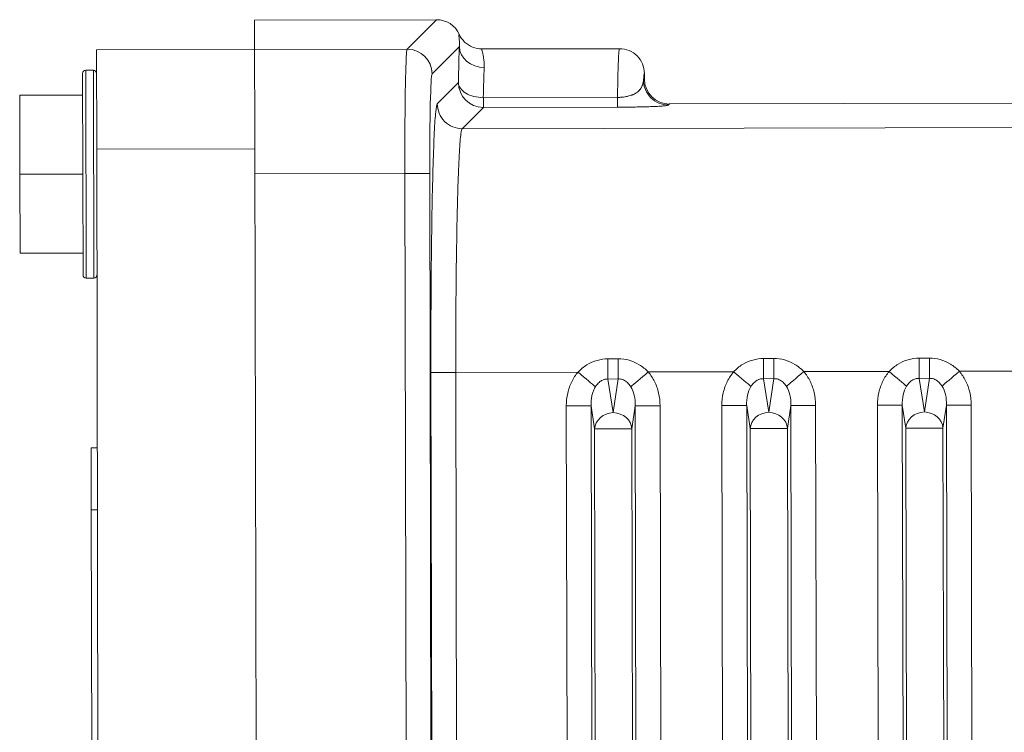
# Model space of a CAD drawing. Header units: inches. Extents: x 1 to 669, y 0 to 417.
# Tile 239 of 256: x 319.18 to 320.66, y 288.66 to 289.73. Entities that reach past the tile are written whole.
import ezdxf

# ---------------------------------------------------------------- set-up
doc = ezdxf.new("R2010")
doc.units = ezdxf.units.IN
doc.header["$LTSCALE"] = 12
doc.header["$MEASUREMENT"] = 0
doc.layers.get('0').update_dxf_attribs({"linetype": 'CONTINUOUS'})
doc.layers.add('X', color=1, linetype='CONTINUOUS')

# ---------------------------------------------------------------- blocks, each defined once
blk = doc.blocks.new('GASTRAIN RIGHT')
at = {"layer": 'X', "lineweight": 0}
for p, q in [((298.9485, 302.3906), (299.2216, 302.3912)), ((298.9485, 302.3906), (298.9486, 302.3465)), ((299.2216, 302.3912), (299.1776, 302.3469)), ((298.9486, 302.3465), (298.7112, 302.346)), ((298.7112, 302.346), (298.7116, 302.1965)), ((299.1776, 302.3469), (298.9486, 302.3464)), ((298.9486, 302.3229), (298.9486, 302.3465)), ((299.215, 302.3096), (299.256, 302.3508)), ((299.2899, 302.3472), (299.4964, 302.3476)), ((299.4964, 302.3476), (299.4965, 302.3476)), ((298.6958, 302.003), (298.6952, 302.3153)), ((298.6952, 302.3153), (298.7066, 302.3153)), ((298.7072, 302.003), (298.7066, 302.3153)), ((298.9488, 302.2505), (298.9486, 302.3229)), ((298.6911, 302.0077), (298.6904, 302.3105)), ((299.2545, 302.2966), (299.2228, 302.2647)), ((299.5324, 302.3004), (299.5338, 302.3018)), ((299.5338, 302.3018), (299.5338, 302.3103)), ((298.596, 302.2776), (298.6905, 302.2778)), ((298.596, 302.2776), (298.5962, 302.1589)), ((299.292, 302.274), (299.4934, 302.2744)), ((299.292, 302.274), (299.292, 302.2593)), ((299.4934, 302.2598), (299.4934, 302.2744)), ((299.2602, 302.2274), (299.292, 302.2593)), ((299.292, 302.2593), (299.4934, 302.2598)), ((299.5713, 302.2646), (299.5699, 302.2631)), ((299.5713, 302.2646), (300.0957, 302.2656)), ((298.9489, 302.197), (298.9488, 302.2505)), ((299.2602, 302.2274), (300.1322, 302.2293)), ((298.7116, 302.1965), (298.9489, 302.197)), ((298.73, 293.377), (298.7116, 302.1965)), ((298.9489, 302.197), (298.9673, 293.3775)), ((298.5962, 302.1589), (298.6908, 302.1591)), ((298.5962, 302.1589), (298.5965, 302.0403)), ((299.1741, 302.1601), (298.9489, 302.1596)), ((299.1773, 300.6279), (299.1741, 302.1601)), ((299.2115, 302.1602), (299.2144, 300.7883)), ((298.691, 302.0405), (298.5965, 302.0403)), ((298.6958, 302.003), (298.7072, 302.003)), ((299.9462, 301.8827), (299.9615, 301.8827)), ((299.9463, 301.8523), (299.9462, 301.8827)), ((299.9616, 301.8524), (299.9615, 301.8827)), ((299.4791, 301.8817), (299.4944, 301.8817)), ((299.4791, 301.8817), (299.4791, 301.8513)), ((299.4944, 301.8817), (299.4944, 301.8514)), ((299.7126, 301.8822), (299.728, 301.8822)), ((299.7127, 301.8518), (299.7126, 301.8822)), ((299.728, 301.8519), (299.728, 301.8822)), ((299.2507, 301.8613), (299.2133, 301.8612)), ((299.2133, 301.8612), (299.2155, 300.8221)), ((299.2507, 301.8613), (299.4341, 301.8617)), ((299.2529, 300.8241), (299.2507, 301.8613)), ((299.5395, 301.8619), (299.6677, 301.8622)), ((299.773, 301.8624), (299.9012, 301.8627)), ((300.0066, 301.8629), (300.138, 301.8632)), ((299.4791, 301.8513), (299.4944, 301.8514)), ((299.4869, 301.8009), (299.4791, 301.8513)), ((299.4944, 301.8514), (299.4869, 301.8009)), ((299.7127, 301.8518), (299.728, 301.8519)), ((299.7205, 301.8013), (299.7127, 301.8518)), ((299.728, 301.8519), (299.7205, 301.8013)), ((299.9463, 301.8523), (299.9616, 301.8524)), ((299.954, 301.8018), (299.9463, 301.8523)), ((299.9616, 301.8524), (299.954, 301.8018)), ((299.4165, 301.811), (299.4537, 301.8111)), ((299.4186, 300.8245), (299.4165, 301.811)), ((299.4537, 301.8111), (299.459, 301.7765)), ((299.4558, 300.8227), (299.4537, 301.8111)), ((299.5149, 301.7766), (299.52, 301.8112)), ((299.52, 301.8112), (299.5573, 301.8113)), ((299.5219, 300.9275), (299.52, 301.8112)), ((299.5573, 301.8113), (299.5591, 300.9276)), ((299.6501, 301.8115), (299.6873, 301.8116)), ((299.6519, 300.9278), (299.6501, 301.8115)), ((299.6873, 301.8116), (299.6926, 301.777)), ((299.6873, 301.8116), (299.6891, 300.9279)), ((299.7484, 301.7771), (299.7536, 301.8117)), ((299.7536, 301.8117), (299.7908, 301.8118)), ((299.7555, 300.928), (299.7536, 301.8117)), ((299.7908, 301.8118), (299.7927, 300.9281)), ((299.8836, 301.812), (299.9209, 301.8121)), ((299.8855, 300.9283), (299.8836, 301.812)), ((299.9209, 301.8121), (299.9262, 301.7775)), ((299.9209, 301.8121), (299.9227, 300.9284)), ((299.982, 301.7776), (299.9872, 301.8122)), ((299.9872, 301.8122), (300.0244, 301.8123)), ((299.989, 300.9285), (299.9872, 301.8122)), ((300.0244, 301.8123), (300.0263, 300.9286)), ((299.459, 301.7765), (299.4611, 300.7757)), ((299.5149, 301.7766), (299.5178, 300.3796)), ((299.6955, 300.38), (299.6926, 301.777)), ((299.7484, 301.7771), (299.7514, 300.3801)), ((299.9291, 300.3804), (299.9262, 301.7775)), ((299.982, 301.7776), (299.9849, 300.3806)), ((298.7032, 301.7481), (298.7125, 301.7481)), ((298.7034, 301.6546), (298.7032, 301.7481)), ((298.7034, 301.6546), (298.7127, 301.6546)), ((298.7034, 301.6546), (298.7052, 300.7831))]:
    blk.add_line(p, q, dxfattribs=at)
for centre, start, end in [((298.6952, 302.3105), 90.1199, 180.1199), ((298.7066, 302.3105), 0.1199, 90.1199), ((298.6958, 302.0077), 180.1199, 270.1199), ((298.7072, 302.0077), 270.1199, 0.1199)]:
    blk.add_arc(centre, 0.00475, start, end, dxfattribs=at)
at = {"layer": 'X', "lineweight": 0, "extrusion": (-2.22858e-16, -4.33953e-25, -1)}
blk.add_ellipse((299.2217, 302.3538), major_axis=(-0.0264, -0.0265), ratio=0.999315, start_param=2.356537, end_param=3.504451, dxfattribs=at)
at = {"layer": 'X', "lineweight": 0}
for centre, major_axis, ratio, start_param, end_param in [((299.1776, 302.3096), (-0.0265, 0.0264), 0.999315, -2.355991, -0.785741), ((299.2934, 302.3509), (-0.0373, 0.0015), 0.849432, 0.049675, 1.60668), ((299.2919, 302.2967), (0.0265, -0.0264), 0.999315, -2.35585, -0.785741), ((299.5712, 302.3019), (0.0264, 0.0265), 0.999316, 2.356538, 3.926651), ((299.1741, 302.1601), (0.0374, 0.0001), 0.000084, 0.026214, 1.570778), ((299.4341, 301.8617), (-0.0285, 0.0241), 0.000002, -2.726873, -1.570839), ((299.5395, 301.8619), (-0.0284, -0.0242), 0.000001, -1.570797, -0.41472), ((299.6677, 301.8622), (-0.0285, 0.0241), 0.000001, -2.726873, -1.570795), ((299.9012, 301.8627), (-0.0285, 0.0241), 0.000001, -2.726873, -1.570795), ((299.487, 301.7766), (0.028, 0.0001), 0, 0.087274, 3.054324), ((299.7205, 301.7771), (0.028, 0.0001), 0, 0.087273, 3.054324), ((299.9541, 301.7776), (0.028, 0.0001), 0, 0.08728, 3.05433)]:
    blk.add_ellipse(centre, major_axis=major_axis, ratio=ratio, start_param=start_param, end_param=end_param, dxfattribs=at)
at = {"layer": 'X', "lineweight": 0, "extrusion": (0, 0, -1)}
for centre, major_axis, ratio, start_param, end_param in [((299.2968, 302.1603), (-0.0004, 0.1869), 0.031322, -0.917036, -0.555125), ((299.5341, 302.1608), (-0.0003, 0.1495), 0.026153, -0.366828, 0.006616)]:
    blk.add_ellipse(centre, major_axis=major_axis, ratio=ratio, start_param=start_param, end_param=end_param, dxfattribs=at)
at = {"layer": 'X', "lineweight": 0, "extrusion": (8.35483e-22, 4.53296e-19, -1)}
blk.add_ellipse((299.2154, 302.1602), major_axis=(-0.0003, 0.1495), ratio=0.026122, start_param=-1.570695, end_param=-0.025912, dxfattribs=at)
at = {"layer": 'X', "lineweight": 0, "extrusion": (-1.10668e-10, 1.2987e-10, -1)}
blk.add_ellipse((299.773, 301.8624), major_axis=(0.0284, 0.0242), ratio=0, start_param=-2.726873, end_param=-1.570797, dxfattribs=at)
at = {"layer": 'X', "lineweight": 0, "extrusion": (-1.10667e-10, 1.29869e-10, -1)}
blk.add_ellipse((300.0066, 301.8629), major_axis=(0.0284, 0.0242), ratio=0, start_param=-2.726874, end_param=-1.570797, dxfattribs=at)
at = {"layer": 'X', "lineweight": 0, "extrusion": (-2.17991e-16, 3.25737e-17, -1)}
for centre in [(299.4916, 301.8079), (299.7252, 301.8084), (299.9588, 301.8089)]:
    blk.add_ellipse(centre, major_axis=(-0.0064, -0.043), ratio=0.644917, start_param=-2.496538, end_param=-1.74456, dxfattribs=at)
at = {"layer": 'X', "lineweight": 0, "extrusion": (-2.177e-16, -3.35279e-17, -1)}
for centre in [(299.7157, 301.8083), (299.9493, 301.8088)]:
    blk.add_ellipse(centre, major_axis=(0.0066, -0.043), ratio=0.644966, start_param=1.745066, end_param=2.496823, dxfattribs=at)
at = {"layer": 'X', "lineweight": 0, "extrusion": (-2.17473e-16, 1.04454e-17, -1)}
for centre in [(299.487, 301.7766), (299.7205, 301.7771), (299.9541, 301.7776)]:
    blk.add_ellipse(centre, major_axis=(-0.0277, -0.0043), ratio=0.86355, start_param=0.17371, end_param=1.700915, dxfattribs=at)
at = {"layer": 'X', "lineweight": 0, "extrusion": (-2.25002e-16, -4.70714e-19, -1)}
for centre in [(299.487, 301.7766), (299.7205, 301.7771), (299.9541, 301.7776)]:
    blk.add_ellipse(centre, major_axis=(0.0277, -0.0041), ratio=0.86355, start_param=-1.700915, end_param=-0.173717, dxfattribs=at)
at = {"layer": 'X', "lineweight": 0}
for points, knots in [([(299.2558, 302.3692), (299.2554, 302.369), (299.2552, 302.3684), (299.2553, 302.3672), (299.2553, 302.3658), (299.2556, 302.3636), (299.2559, 302.3607), (299.2561, 302.3581), (299.2563, 302.3549), (299.256, 302.3511), (299.256, 302.351), (299.256, 302.3509), (299.256, 302.3508)], [0, 0, 0, 0, 0.298738, 0.298738, 0.298738, 0.671848, 0.671848, 0.671848, 0.991625, 0.991625, 0.991625, 1, 1, 1, 1]), ([(299.2558, 302.3692), (299.2577, 302.365), (299.2605, 302.3609), (299.2639, 302.3576), (299.2674, 302.3543), (299.2714, 302.3517), (299.2759, 302.3499), (299.2804, 302.3481), (299.2852, 302.3472), (299.2899, 302.3472)], [0.0000004, 0.0000004, 0.0000004, 0.0000004, 0.3333336, 0.3333336, 0.3333336, 0.6666668, 0.6666668, 0.6666668, 1, 1, 1, 1]), ([(299.1741, 302.1601), (299.1741, 302.1762), (299.1741, 302.2083), (299.1744, 302.2532), (299.1749, 302.2919), (299.1757, 302.322), (299.1766, 302.3415), (299.1772, 302.3465), (299.1776, 302.3469)], [0.0000044, 0.0000044, 0.0000044, 0.0000044, 0.1666667, 0.3333333, 0.5, 0.6666667, 0.8333333, 1, 1, 1, 1]), ([(299.2899, 302.3472), (299.2896, 302.3472), (299.2895, 302.3465), (299.2898, 302.3447), (299.2899, 302.3445), (299.2899, 302.3444), (299.29, 302.3442), (299.2905, 302.3421), (299.2916, 302.3388), (299.2923, 302.3347), (299.2923, 302.3345), (299.2923, 302.3343), (299.2924, 302.3341), (299.293, 302.3299), (299.2933, 302.325), (299.2934, 302.3196), (299.2934, 302.3195), (299.2934, 302.3193), (299.2934, 302.3191)], [0, 0, 0, 0, 0.3051738, 0.3051738, 0.3051738, 0.3333333, 0.3333333, 0.3333333, 0.6517323, 0.6517323, 0.6517323, 0.6666667, 0.6666667, 0.6666667, 0.9904082, 0.9904082, 0.9904082, 1, 1, 1, 1]), ([(299.4964, 302.3476), (299.4961, 302.3476), (299.4955, 302.3444), (299.4947, 302.3298), (299.4939, 302.3064), (299.4936, 302.2857), (299.4934, 302.2744)], [0.0000682, 0.0000682, 0.0000682, 0.0000682, 0.25, 0.5, 0.75, 1, 1, 1, 1]), ([(299.5338, 302.3104), (299.5338, 302.3153), (299.5328, 302.3202), (299.5309, 302.3247), (299.5291, 302.3292), (299.5263, 302.3333), (299.5228, 302.3368), (299.5194, 302.3402), (299.5152, 302.3429), (299.5107, 302.3448), (299.5062, 302.3467), (299.5013, 302.3477), (299.4964, 302.3476)], [0, 0, 0, 0, 0.25, 0.25, 0.25, 0.5, 0.5, 0.5, 0.75, 0.75, 0.75, 1, 1, 1, 1]), ([(299.2545, 302.2966), (299.2546, 302.2935), (299.2557, 302.2907), (299.2576, 302.2881), (299.2595, 302.2854), (299.2623, 302.2829), (299.2657, 302.2808), (299.2692, 302.2787), (299.2733, 302.2769), (299.2778, 302.2758), (299.2823, 302.2747), (299.2872, 302.2742), (299.292, 302.274)], [0, 0, 0, 0, 0.25, 0.25, 0.25, 0.5, 0.5, 0.5, 0.7499999, 0.7499999, 0.7499999, 0.9999999, 0.9999999, 0.9999999, 0.9999999]), ([(299.5324, 302.3004), (299.5324, 302.2999), (299.5323, 302.2993), (299.5321, 302.2982), (299.532, 302.2975), (299.5318, 302.2964), (299.5317, 302.296), (299.5314, 302.2948), (299.5311, 302.294), (299.5308, 302.2929), (299.5307, 302.2925), (299.5302, 302.2913), (299.5298, 302.2904), (299.5292, 302.2894), (299.5292, 302.2892), (299.5286, 302.2882), (299.528, 302.2872), (299.5272, 302.2863), (299.5271, 302.2862), (299.5265, 302.2854), (299.5258, 302.2847), (299.5248, 302.2836), (299.5244, 302.2833), (299.5236, 302.2826), (299.5231, 302.2823), (299.5219, 302.2814), (299.5211, 302.2808), (299.5201, 302.2803), (299.52, 302.2803), (299.519, 302.2797), (299.5181, 302.2792), (299.5166, 302.2786), (299.5161, 302.2784), (299.5151, 302.278), (299.5146, 302.2778), (299.5131, 302.2773), (299.512, 302.2769), (299.5108, 302.2766), (299.5106, 302.2766), (299.5095, 302.2763), (299.5086, 302.2761), (299.5067, 302.2757), (299.5057, 302.2755), (299.5046, 302.2753), (299.5044, 302.2753), (299.503, 302.2751), (299.5017, 302.2749), (299.5, 302.2747), (299.4995, 302.2747), (299.4983, 302.2746), (299.4975, 302.2745), (299.4956, 302.2744), (299.4945, 302.2744), (299.4934, 302.2744)], [0.0000009, 0.0000009, 0.0000009, 0.0000009, 0.0424635, 0.0424635, 0.0909099, 0.0909099, 0.1229366, 0.1229366, 0.1818189, 0.1818189, 0.2046561, 0.2046561, 0.2727279, 0.2727279, 0.2833572, 0.2833572, 0.3561949, 0.3561949, 0.3636369, 0.3636369, 0.4245227, 0.4245227, 0.4545459, 0.4545459, 0.48954, 0.48954, 0.5454549, 0.5454549, 0.5509579, 0.5509579, 0.6087049, 0.6087049, 0.636364, 0.636364, 0.6636053, 0.6636053, 0.7172328, 0.7172328, 0.727273, 0.727273, 0.7715434, 0.7715434, 0.818182, 0.818182, 0.8274752, 0.8274752, 0.8855179, 0.8855179, 0.909091, 0.909091, 0.9461603, 0.9461603, 1, 1, 1, 1]), ([(299.5699, 302.2631), (299.5603, 302.2631), (299.5504, 302.2671), (299.5434, 302.274), (299.5365, 302.281), (299.5324, 302.2909), (299.5324, 302.3004)], [0, 0, 0, 0, 0.499996, 0.499996, 0.499996, 1, 1, 1, 1]), ([(299.2228, 302.2647), (299.2228, 302.2552), (299.2268, 302.2453), (299.2338, 302.2383), (299.2408, 302.2314), (299.2507, 302.2274), (299.2602, 302.2274)], [0, 0, 0, 0, 0.5000188, 0.5000188, 0.5000188, 1, 1, 1, 1]), ([(299.2507, 301.8613), (299.2507, 301.8838), (299.2507, 301.9065), (299.2507, 301.929), (299.2508, 301.9571), (299.251, 301.9848), (299.2513, 302.0111), (299.2516, 302.0373), (299.252, 302.0622), (299.2524, 302.0849), (299.2527, 302.0961), (299.2529, 302.1068), (299.2532, 302.1169), (299.2534, 302.1273), (299.2537, 302.1372), (299.254, 302.1464), (299.2546, 302.1644), (299.2553, 302.1798), (299.256, 302.1921), (299.2568, 302.2045), (299.2575, 302.2138), (299.2583, 302.2197), (299.259, 302.2243), (299.2596, 302.2269), (299.2602, 302.2274)], [0.0000138, 0.0000138, 0.0000138, 0.0000138, 0.1221879, 0.1221879, 0.1221879, 0.2745538, 0.2745538, 0.2745538, 0.4256764, 0.4256764, 0.4256764, 0.4999814, 0.4999814, 0.4999814, 0.5768805, 0.5768805, 0.5768805, 0.7280668, 0.7280668, 0.7280668, 0.8805727, 0.8805727, 0.8805727, 1, 1, 1, 1]), ([(299.9012, 301.8627), (299.9053, 301.867), (299.9097, 301.8707), (299.9145, 301.8736), (299.9193, 301.8766), (299.9245, 301.8788), (299.9298, 301.8804), (299.9351, 301.8819), (299.9406, 301.8826), (299.9462, 301.8827)], [0, 0, 0, 0, 0.333333, 0.333333, 0.333333, 0.666667, 0.666667, 0.666667, 1, 1, 1, 1]), ([(299.9615, 301.8827), (299.9671, 301.8827), (299.9726, 301.882), (299.9779, 301.8805), (299.9832, 301.879), (299.9884, 301.8767), (299.9932, 301.8738), (299.998, 301.8708), (300.0025, 301.8672), (300.0066, 301.8629)], [0, 0, 0, 0, 0.3333333, 0.3333333, 0.3333333, 0.6666667, 0.6666667, 0.6666667, 1, 1, 1, 1]), ([(299.4341, 301.8617), (299.4382, 301.866), (299.4426, 301.8697), (299.4474, 301.8726), (299.4522, 301.8756), (299.4574, 301.8779), (299.4627, 301.8794), (299.468, 301.8809), (299.4734, 301.8817), (299.4791, 301.8817)], [0, 0, 0, 0, 0.333333, 0.333333, 0.333333, 0.666667, 0.666667, 0.666667, 1, 1, 1, 1]), ([(299.4944, 301.8817), (299.5, 301.8817), (299.5054, 301.881), (299.5107, 301.8795), (299.5161, 301.878), (299.5213, 301.8757), (299.5261, 301.8728), (299.5309, 301.8699), (299.5353, 301.8662), (299.5395, 301.8619)], [0, 0, 0, 0, 0.3333333, 0.3333333, 0.3333333, 0.6666667, 0.6666667, 0.6666667, 1, 1, 1, 1]), ([(299.6677, 301.8622), (299.6718, 301.8665), (299.6762, 301.8702), (299.681, 301.8731), (299.6858, 301.8761), (299.691, 301.8784), (299.6963, 301.8799), (299.7016, 301.8814), (299.707, 301.8821), (299.7126, 301.8822)], [0, 0, 0, 0, 0.333333, 0.333333, 0.333333, 0.666667, 0.666667, 0.666667, 1, 1, 1, 1]), ([(299.728, 301.8822), (299.7336, 301.8822), (299.739, 301.8815), (299.7443, 301.88), (299.7496, 301.8785), (299.7548, 301.8762), (299.7597, 301.8733), (299.7645, 301.8704), (299.7689, 301.8667), (299.773, 301.8624)], [0, 0, 0, 0, 0.3333333, 0.3333333, 0.3333333, 0.6666667, 0.6666667, 0.6666667, 1, 1, 1, 1]), ([(299.5395, 301.8619), (299.5432, 301.8576), (299.5495, 301.848), (299.5537, 301.8363), (299.5565, 301.8242), (299.5572, 301.8179), (299.5573, 301.8113)], [0, 0, 0, 0, 0.3333333, 0.6666667, 0.6666667, 1, 1, 1, 1]), ([(299.4537, 301.8111), (299.4537, 301.8122), (299.4537, 301.8133), (299.4537, 301.8144), (299.4537, 301.8168), (299.4539, 301.8193), (299.4542, 301.8218), (299.4545, 301.8239), (299.4549, 301.8261), (299.4555, 301.8282), (299.4559, 301.8301), (299.4565, 301.832), (299.4573, 301.8338), (299.4579, 301.8354), (299.4587, 301.8369), (299.4595, 301.8384), (299.4597, 301.8388), (299.46, 301.8392), (299.4602, 301.8396)], [0, 0, 0, 0, 0.112519, 0.112519, 0.112519, 0.364929, 0.364929, 0.364929, 0.586595, 0.586595, 0.586595, 0.781321, 0.781321, 0.781321, 0.953358, 0.953358, 0.953358, 1, 1, 1, 1]), ([(299.4602, 301.8396), (299.4607, 301.8405), (299.4613, 301.8414), (299.462, 301.8422), (299.4628, 301.8432), (299.4636, 301.8442), (299.4645, 301.8452), (299.4653, 301.846), (299.4662, 301.8467), (299.4671, 301.8474), (299.4679, 301.848), (299.4688, 301.8486), (299.4696, 301.8491), (299.4704, 301.8495), (299.4713, 301.8499), (299.4721, 301.8502), (299.4729, 301.8505), (299.4738, 301.8508), (299.4746, 301.851), (299.4754, 301.8511), (299.4763, 301.8513), (299.4771, 301.8513), (299.4778, 301.8514), (299.4785, 301.8514), (299.4791, 301.8513)], [0, 0, 0, 0, 0.1409433, 0.1409433, 0.1409433, 0.3067665, 0.3067665, 0.3067665, 0.4489262, 0.4489262, 0.4489262, 0.5748983, 0.5748983, 0.5748983, 0.6903898, 0.6903898, 0.6903898, 0.8003449, 0.8003449, 0.8003449, 0.9097457, 0.9097457, 0.9097457, 1, 1, 1, 1]), ([(299.4944, 301.8514), (299.4955, 301.8514), (299.4966, 301.8514), (299.4977, 301.8512), (299.4988, 301.8511), (299.4999, 301.8508), (299.5009, 301.8505), (299.502, 301.8501), (299.503, 301.8497), (299.504, 301.8491), (299.505, 301.8485), (299.506, 301.8479), (299.5069, 301.8472), (299.5078, 301.8464), (299.5087, 301.8456), (299.5095, 301.8448), (299.5104, 301.8438), (299.5113, 301.8428), (299.512, 301.8418), (299.5125, 301.8411), (299.513, 301.8404), (299.5134, 301.8397)], [0, 0, 0, 0, 0.141335, 0.141335, 0.141335, 0.2858141, 0.2858141, 0.2858141, 0.4281121, 0.4281121, 0.4281121, 0.5720664, 0.5720664, 0.5720664, 0.721619, 0.721619, 0.721619, 0.8851701, 0.8851701, 0.8851701, 1, 1, 1, 1]), ([(299.6938, 301.8401), (299.6943, 301.841), (299.6949, 301.8418), (299.6956, 301.8427), (299.6963, 301.8437), (299.6972, 301.8447), (299.6981, 301.8456), (299.6989, 301.8464), (299.6998, 301.8472), (299.7007, 301.8479), (299.7015, 301.8485), (299.7023, 301.8491), (299.7032, 301.8496), (299.704, 301.85), (299.7048, 301.8504), (299.7057, 301.8507), (299.7065, 301.851), (299.7073, 301.8513), (299.7082, 301.8515), (299.709, 301.8516), (299.7098, 301.8518), (299.7107, 301.8518), (299.7113, 301.8519), (299.712, 301.8519), (299.7127, 301.8518)], [0, 0, 0, 0, 0.1409433, 0.1409433, 0.1409433, 0.3067665, 0.3067665, 0.3067665, 0.4489262, 0.4489262, 0.4489262, 0.5748983, 0.5748983, 0.5748983, 0.6903898, 0.6903898, 0.6903898, 0.8003448, 0.8003448, 0.8003448, 0.9097457, 0.9097457, 0.9097457, 1, 1, 1, 1]), ([(299.728, 301.8519), (299.7291, 301.8519), (299.7302, 301.8519), (299.7312, 301.8517), (299.7323, 301.8516), (299.7334, 301.8513), (299.7345, 301.851), (299.7356, 301.8506), (299.7366, 301.8501), (299.7376, 301.8496), (299.7386, 301.849), (299.7396, 301.8484), (299.7405, 301.8477), (299.7414, 301.8469), (299.7423, 301.8461), (299.7431, 301.8453), (299.744, 301.8443), (299.7448, 301.8433), (299.7456, 301.8423), (299.7461, 301.8416), (299.7466, 301.8409), (299.747, 301.8402)], [0, 0, 0, 0, 0.141335, 0.141335, 0.141335, 0.285814, 0.285814, 0.285814, 0.428112, 0.428112, 0.428112, 0.572066, 0.572066, 0.572066, 0.721619, 0.721619, 0.721619, 0.88517, 0.88517, 0.88517, 1, 1, 1, 1]), ([(299.9273, 301.8406), (299.9279, 301.8415), (299.9285, 301.8423), (299.9291, 301.8432), (299.9299, 301.8442), (299.9307, 301.8452), (299.9317, 301.8461), (299.9325, 301.8469), (299.9333, 301.8477), (299.9342, 301.8484), (299.935, 301.849), (299.9359, 301.8496), (299.9368, 301.85), (299.9376, 301.8505), (299.9384, 301.8509), (299.9393, 301.8512), (299.9401, 301.8515), (299.9409, 301.8518), (299.9417, 301.8519), (299.9426, 301.8521), (299.9434, 301.8522), (299.9442, 301.8523), (299.9449, 301.8523), (299.9456, 301.8524), (299.9463, 301.8523)], [0, 0, 0, 0, 0.1409433, 0.1409433, 0.1409433, 0.3067665, 0.3067665, 0.3067665, 0.4489262, 0.4489262, 0.4489262, 0.5748983, 0.5748983, 0.5748983, 0.6903898, 0.6903898, 0.6903898, 0.8003448, 0.8003448, 0.8003448, 0.9097457, 0.9097457, 0.9097457, 1, 1, 1, 1]), ([(299.9616, 301.8524), (299.9626, 301.8524), (299.9637, 301.8524), (299.9648, 301.8522), (299.9659, 301.8521), (299.967, 301.8518), (299.9681, 301.8515), (299.9691, 301.8511), (299.9702, 301.8506), (299.9712, 301.8501), (299.9722, 301.8495), (299.9731, 301.8489), (299.974, 301.8482), (299.975, 301.8474), (299.9759, 301.8466), (299.9767, 301.8457), (299.9776, 301.8448), (299.9784, 301.8438), (299.9791, 301.8428), (299.9796, 301.8421), (299.9801, 301.8414), (299.9806, 301.8407)], [0, 0, 0, 0, 0.141335, 0.141335, 0.141335, 0.285814, 0.285814, 0.285814, 0.428112, 0.428112, 0.428112, 0.572066, 0.572066, 0.572066, 0.721619, 0.721619, 0.721619, 0.88517, 0.88517, 0.88517, 1, 1, 1, 1])]:
    blk.add_open_spline(points, degree=3, knots=knots, dxfattribs=at)
for points in [[(299.2545, 302.2966), (299.2547, 302.3038), (299.255, 302.3174), (299.2554, 302.3356), (299.2558, 302.346), (299.256, 302.3508)], [(299.2133, 301.8612), (299.2133, 301.8914), (299.2133, 301.9501), (299.2139, 302.0351), (299.215, 302.1113), (299.2165, 302.1755), (299.2183, 302.2245), (299.2205, 302.2558), (299.222, 302.2638), (299.2228, 302.2647)], [(299.4934, 302.2598), (299.497, 302.2598), (299.5041, 302.2598), (299.5149, 302.2599), (299.5256, 302.2601), (299.5359, 302.2603), (299.5453, 302.2606), (299.5537, 302.2609), (299.5608, 302.2614), (299.5659, 302.2619), (299.5689, 302.2625), (299.5696, 302.2629), (299.5699, 302.2631)], [(299.4341, 301.8617), (299.4304, 301.8574), (299.4242, 301.8479), (299.4179, 301.8303), (299.4165, 301.8177), (299.4165, 301.811)], [(299.6501, 301.8115), (299.6501, 301.8181), (299.6514, 301.8307), (299.6577, 301.8483), (299.664, 301.8578), (299.6677, 301.8622)], [(299.7908, 301.8118), (299.7908, 301.8185), (299.7893, 301.8311), (299.7829, 301.8487), (299.7767, 301.8581), (299.773, 301.8624)], [(299.8836, 301.812), (299.8837, 301.8186), (299.885, 301.8312), (299.8913, 301.8488), (299.8975, 301.8583), (299.9012, 301.8627)], [(300.0244, 301.8123), (300.0243, 301.819), (300.0229, 301.8316), (300.0165, 301.8492), (300.0103, 301.8586), (300.0066, 301.8629)]]:
    blk.add_open_spline(points, degree=3, dxfattribs=at)

msp = doc.modelspace()

# ---------------------------------------------------------------- block references
msp.add_blockref('GASTRAIN RIGHT', (20.58257, -12.65837))

doc.saveas('drawing.dxf')
